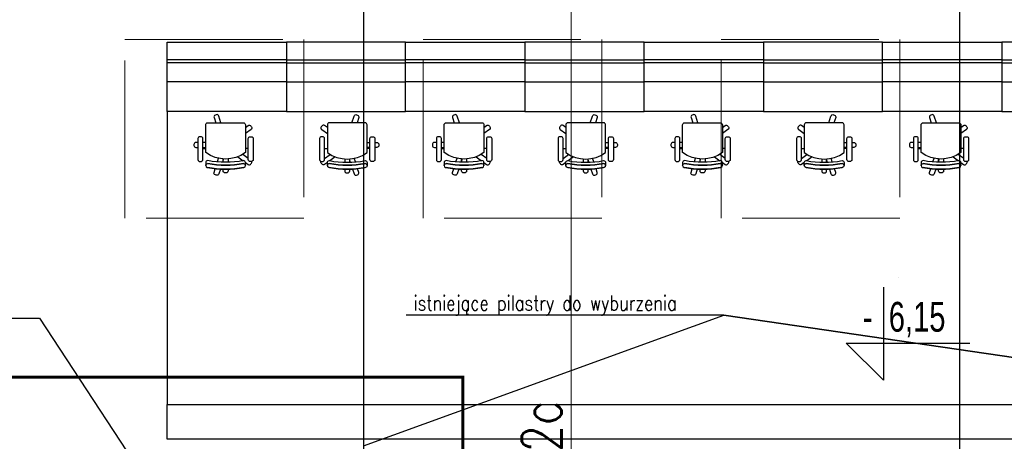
# Model space of a CAD drawing. Header units: centimetres. Extents: x -228435 to 56419, y -89367 to 477256.
# Tile 49 of 53: x -37999 to -28090, y 9354 to 13600. Entities that reach past the tile are written whole.
import ezdxf

# ---------------------------------------------------------------- set-up
doc = ezdxf.new("R2010")
doc.units = ezdxf.units.CM
doc.header["$LTSCALE"] = 50
doc.header["$PDMODE"] = 35
doc.header["$PDSIZE"] = 0.1
for name, pattern in [('Kondygnacja -1$0$HIDDEN2', [4.7625, 3.175, -1.5875]), ('Linie przekrojowe$0$DASHDOT', [25.4, 12.7, -6.35, 0, -6.35]), ('Osie rzutów$0$DASHDOT2', [12.7, 6.35, -3.175, 0, -3.175]), ('SU Lampy kwadratowe  -1$0$HIDDENX2', [19.05, 12.7, -6.35])]:
    doc.linetypes.add(name, pattern=pattern)
doc.layers.get('0').update_dxf_attribs({"color": 8})
doc.layers.get('DEFPOINTS').update_dxf_attribs({"color": 8})
for name, color, linetype, lineweight in [('ARCH_INFO_WYMIARY', 8, 'Continuous', 9), ('Linie przekrojowe$0$ARCH_LINIE PRZEKROJOWE', 8, 'Continuous', 25), ('SU Lampy kwadratowe  -1$0$ARCH_SUFITY_PODWIESZANE', 8, 'SU Lampy kwadratowe  -1$0$HIDDENX2', 9)]:
    doc.layers.add(name, color=color, linetype=linetype, lineweight=lineweight)
for name, color, linetype in [('bgde_ opis hydranty', 8, 'Continuous'), ('Kondygnacja -1$0$ARCH_INFO_KOTY_WYSOKOŚCIOWE_IST', 8, 'Continuous'), ('Kondygnacja -1$0$ARCH_INFO_KŁADY ŚCIAN', 8, 'Kondygnacja -1$0$HIDDEN2'), ('Kondygnacja -1$0$ARCH_INFO_OPISY', 8, 'Continuous'), ('Kondygnacja -1$0$ARCH_WYPOSAŻENIE_INNE', 8, 'Continuous'), ('Osie rzutów$0$ARCH_INFO_OSIE_IST', 8, 'Osie rzutów$0$DASHDOT2'), ('xrefs', 8, 'Continuous')]:
    doc.layers.add(name, color=color, linetype=linetype)
doc.styles.add('-1 sale konferencyjne$0$Romans', font='Romans.shx', dxfattribs={"width": 0.7})
doc.styles.add('Kondygnacja -1$0$Dimensions', font='ARIAL.TTF', dxfattribs={"width": 0.7})
doc.styles.add('Kondygnacja -1$0$ROMANS-50-CM', font='romans.shx', dxfattribs={"width": 0.8, "height": 10})
doc.dimstyles.new('-1 sale konferencyjne$0$Wymiary 1-100', dxfattribs={"dimtxt": 12, "dimasz": 10, "dimexe": 5, "dimexo": 0, "dimgap": 4, "dimtad": 1, "dimrnd": 0.5, "dimzin": 12, "dimdsep": 46, "dimtxsty": '-1 sale konferencyjne$0$Romans', "dimblk": '-1 sale konferencyjne$0$_Oblique', "dimcen": 10, "dimdle": 10, "dimclrt": 55, "dimazin": 0, "dimtfac": 1, "dimtmove": 1, "dimatfit": 3, "dimfxl": 0, "dimtolj": 1, "dimtzin": 0, "dimarcsym": 0})

# ---------------------------------------------------------------- blocks, each defined once
blk = doc.blocks.new('Linie przekrojowe')
at = {"layer": 'Linie przekrojowe$0$ARCH_LINIE PRZEKROJOWE', "linetype": 'Linie przekrojowe$0$DASHDOT', "ltscale": 5, "const_width": 3, "flags": 128}
blk.add_lwpolyline([(8110, 12660), (8110, 5500), (8760, 5500), (8760, 5178.55)], dxfattribs=at)
blk = doc.blocks.new('Kondygnacja -1$0$Linie kładów ścian')
at = {"layer": 'Kondygnacja -1$0$ARCH_INFO_KŁADY ŚCIAN', "ltscale": 10, "const_width": 1}
blk.add_lwpolyline([(8869.12, 5335.84), (8869.12, 7482.79)], dxfattribs=at)
at = {"layer": 'Kondygnacja -1$0$ARCH_INFO_KŁADY ŚCIAN', "insert": (8819.35, 5312.43), "char_height": 40, "width": 626.5327, "attachment_point": 1, "rotation": 90, "style": 'Kondygnacja -1$0$ROMANS-50-CM'}
blk.add_mtext('Kład 2c', dxfattribs=at)
blk = doc.blocks.new('Kondygnacja -1$0$krzesło obrotowe')
at = {"ltscale": 2}
for p, q in [((3.61, 22.83), (3.61, 19.99)), ((3.61, -22.84), (3.61, -20.01))]:
    blk.add_line(p, q, dxfattribs=at)
for points in [[(-2.52, 27.83), (-2.52, 29.86, -0.414214), (-0.52, 31.86), (0.48, 31.86, -0.414214), (2.48, 29.86), (2.48, 27.83)], [(17.69, 19.99), (20.69, 19.99, -0.333258), (22.61, 18.55, -0.0984), (22.62, -18.52, -0.339495), (20.69, -20.01), (17.69, -20.01, -0.414214), (15.69, -18.01, 0.097222), (15.69, 17.99, -0.414214), (17.69, 19.99, -0.982092)], [(20.69, 19.99, 0.414214), (18.69, 17.99, -0.097222), (18.69, -18.01, 0.414214), (20.69, -20.01, -1.018234)], [(-22.36, 4.61), (-29.18, 6.83, -0.414214), (-30.46, 9.35), (-30.15, 10.3, -0.414214), (-27.63, 11.58), (-22.36, 9.87)], [(24.29, 5.26), (29.13, 6.83, 0.414214), (30.42, 9.35), (30.11, 10.3, 0.414214), (27.59, 11.58), (23.87, 10.38)], [(24.41, -2.51), (26.09, -2.51, 0.414214), (28.09, -0.51), (28.09, 0.49, 0.414214), (26.09, 2.49), (24.41, 2.49)], [(-17.59, -20.01), (-19.55, -22.71, 0.414214), (-19.1, -25.5), (-18.29, -26.09, 0.414214), (-15.5, -25.64), (-11.42, -20.01)], [(17.54, -20), (19.5, -22.71, -0.414214), (19.06, -25.5), (18.25, -26.09, -0.218948), (16.61, -26.41)]]:
    blk.add_lwpolyline(points, format="xyb", dxfattribs=at)
for points in [[(-20.36, -20.01), (7.71, -20.01, 0.321296), (7.71, 19.99), (-20.36, 19.99, 0.414214), (-22.36, 17.99), (-22.36, -18.01, 0.414214), (-20.36, -20.01)], [(-6.39, 27.83), (14.69, 27.83, -0.414214), (16.69, 25.83), (16.69, 24.83, -0.414214), (14.69, 22.83), (-6.39, 22.83, -0.414214), (-8.39, 24.83), (-8.39, 25.83, -0.414214)], [(-6.39, -27.84), (14.69, -27.84, 0.414214), (16.69, -25.84), (16.69, -24.84, 0.414214), (14.69, -22.84), (-6.39, -22.84, 0.414214), (-8.39, -24.84), (-8.39, -25.84, 0.414214)]]:
    blk.add_lwpolyline(points, format="xyb", close=True, dxfattribs=at)
for points in [[(-2.52, 19.99), (-2.52, 22.83)], [(2.48, 22.83), (2.48, 19.99)], [(17.08, 8.17), (13.42, 6.98)], [(17.41, 2.49), (14.04, 2.49)], [(14.08, 1.94), (17.39, 3.01)], [(14.04, -2.51), (17.41, -2.51)], [(13.43, -22.84), (9.44, -17.33)], [(11.9, -12.2), (15.78, -17.56)]]:
    blk.add_lwpolyline(points, dxfattribs=at)
for centre in [(-76.01, -0.01), (-73.01, -0.01), (-69.01, -0.01)]:
    blk.add_arc(centre, 93.45, 348.89406, 11.10594, dxfattribs=at)
blk = doc.blocks.new('stanawisko rejestr')
at = {"layer": 'Kondygnacja -1$0$ARCH_WYPOSAŻENIE_INNE'}
for points in [[(-70, 120), (0, 120), (0, 0), (-70, 0), (-70, 120)], [(-40, 0), (-40, 120)], [(-21, 0), (-21, 120)], [(-18, 0), (-18, 120)], [(-70, -120), (0, -120), (0, 0), (-70, 0), (-70, -120)], [(-40, 0), (-40, -120)], [(-21, 0), (-21, -120)], [(-18, 0), (-18, -120)]]:
    blk.add_lwpolyline(points, dxfattribs=at)
at = {"layer": 'Kondygnacja -1$0$ARCH_WYPOSAŻENIE_INNE', "xscale": -1}
blk.add_blockref('Kondygnacja -1$0$krzesło obrotowe', (-103.68, 61.22), dxfattribs=at)
at = {"layer": 'Kondygnacja -1$0$ARCH_WYPOSAŻENIE_INNE', "rotation": 180}
blk.add_blockref('Kondygnacja -1$0$krzesło obrotowe', (-103.68, -61.22), dxfattribs=at)
blk = doc.blocks.new('-1 sale konferencyjne$0$_Oblique')
at = {"color": 0, "linetype": 'ByBlock', "lineweight": -2}
blk.add_line((-0.5, -0.5), (0.5, 0.5), dxfattribs=at)
blk = doc.blocks.new('*D1336')
at = {"layer": 'ARCH_INFO_WYMIARY', "color": 0, "lineweight": -2}
for p, q in [((-34345, 78809.8), (-33910, 78809.8)), ((-34335, 78806.8), (-34335, 78814.8)), ((-33920, 78806.8), (-33920, 78814.8))]:
    blk.add_line(p, q, dxfattribs=at)
at = {"layer": 'DEFPOINTS', "color": 0}
for p in [(-33920, 78809.8), (-34335, 78600), (-33920, 12360)]:
    blk.add_point(p, dxfattribs=at)
at = {"layer": 'ARCH_INFO_WYMIARY', "color": 0, "lineweight": -2, "xscale": 10, "yscale": 10, "zscale": 10, "rotation": 180}
blk.add_blockref('-1 sale konferencyjne$0$_Oblique', (-34335, 78809.8), dxfattribs=at)
at = {"layer": 'ARCH_INFO_WYMIARY', "color": 0, "lineweight": -2, "xscale": 10, "yscale": 10, "zscale": 10}
blk.add_blockref('-1 sale konferencyjne$0$_Oblique', (-33920, 78809.8), dxfattribs=at)
at = {"layer": 'ARCH_INFO_WYMIARY', "color": 55, "insert": (-34127.5, 78819.8), "char_height": 12, "attachment_point": 5, "style": '-1 sale konferencyjne$0$Romans'}
blk.add_mtext('\\A1;415', dxfattribs=at)
blk = doc.blocks.new('Osie rzutów')
at = {"layer": 'Osie rzutów$0$ARCH_INFO_OSIE_IST', "ltscale": 10}
for p, q in [((8660, 12510), (8660, 4623.26)), ((9260, 12510), (9260, 4623.26)), ((4436.04, 5600), (15156.54, 5600))]:
    blk.add_line(p, q, dxfattribs=at)

msp = doc.modelspace()

# ---------------------------------------------------------------- linework, layer by layer
at = {"layer": 'bgde_ opis hydranty', "ltscale": 1.5}
msp.add_lwpolyline([(-40280.478, 10592.855), (-37799.918, 10592.855), (-36515, 8635)], dxfattribs=at)
at = {"layer": 'Kondygnacja -1$0$ARCH_INFO_KOTY_WYSOKOŚCIOWE_IST'}
msp.add_lwpolyline([(-29305.166, 10905.332), (-29305.166, 9968.465), (-29680.166, 10343.465), (-28437.694, 10343.465)], dxfattribs=at)
at = {"layer": 'Kondygnacja -1$0$ARCH_INFO_OPISY'}
msp.add_lwpolyline([(-34540, 9310), (-30911.816, 10625.718), (-22395, 9380), (-30911.816, 10625.718), (-34108.703, 10625.718)], dxfattribs=at)
at = {"layer": 'Kondygnacja -1$0$ARCH_WYPOSAŻENIE_INNE'}
msp.add_lwpolyline([(-36515, 12674.809), (-36515, 9725)], dxfattribs=at)
msp.add_lwpolyline([(-26915, 9725), (-26915, 9374.809), (-36515, 9374.809), (-36515, 9725)], close=True, dxfattribs=at)
at = {"layer": 'SU Lampy kwadratowe  -1$0$ARCH_SUFITY_PODWIESZANE', "ltscale": 2.5}
for points in [[(-36940, 13400), (-35140, 13400), (-35140, 11600), (-36940, 11600)], [(-33940, 13400), (-32140, 13400), (-32140, 11600), (-33940, 11600)], [(-30940, 13400), (-29140, 13400), (-29140, 11600), (-30940, 11600)]]:
    msp.add_lwpolyline(points, close=True, dxfattribs=at)

# ---------------------------------------------------------------- block references
at = {"xscale": 10, "yscale": 10, "zscale": 10}
msp.add_blockref('Linie przekrojowe', (-121140, -45000), dxfattribs=at)
at = {"layer": 'Kondygnacja -1$0$ARCH_INFO_KŁADY ŚCIAN', "xscale": 10, "yscale": 10, "zscale": 10}
msp.add_blockref('Kondygnacja -1$0$Linie kładów ścian', (-121140, -45000), dxfattribs=at)
at = {"layer": 'Osie rzutów$0$ARCH_INFO_OSIE_IST', "xscale": 10, "yscale": 10, "zscale": 10}
msp.add_blockref('Osie rzutów', (-121140, -45000), dxfattribs=at)
at = {"layer": 'xrefs', "xscale": 10, "yscale": 10, "zscale": 10, "rotation": 90}
for p in [(-35315, 13374.809), (-32915, 13374.809), (-30515, 13374.809), (-28115, 13374.809)]:
    msp.add_blockref('stanawisko rejestr', p, dxfattribs=at)

# ---------------------------------------------------------------- texts
at = {"layer": 'Kondygnacja -1$0$ARCH_INFO_KOTY_WYSOKOŚCIOWE_IST', "insert": (-29097.877, 10579.99), "char_height": 300, "attachment_point": 5, "style": 'Kondygnacja -1$0$Dimensions'}
msp.add_mtext('-  6,15', dxfattribs=at)
at = {"layer": 'Kondygnacja -1$0$ARCH_INFO_OPISY', "insert": (-34035.112, 10820.797), "char_height": 150, "width": 3187.57126, "attachment_point": 1, "style": 'Kondygnacja -1$0$ROMANS-50-CM'}
msp.add_mtext('istniejące pilastry do wyburzenia ', dxfattribs=at)

# ---------------------------------------------------------------- dimensions: what is measured, and where the dimension line sits
at = {"layer": 'ARCH_INFO_WYMIARY'}
dim = msp.add_linear_dim(base=(-33920, 78809.815), p1=(-34335, 78600), p2=(-33920, 12360), dimstyle='-1 sale konferencyjne$0$Wymiary 1-100', override={"dimfxl": 3, "dimarcsym": 1}, dxfattribs=at)
dim.commit()
dim.dimension.update_dxf_attribs({"geometry": '*D1336', "text_midpoint": (-34127.5, 78819.815)})

doc.saveas('drawing.dxf')
